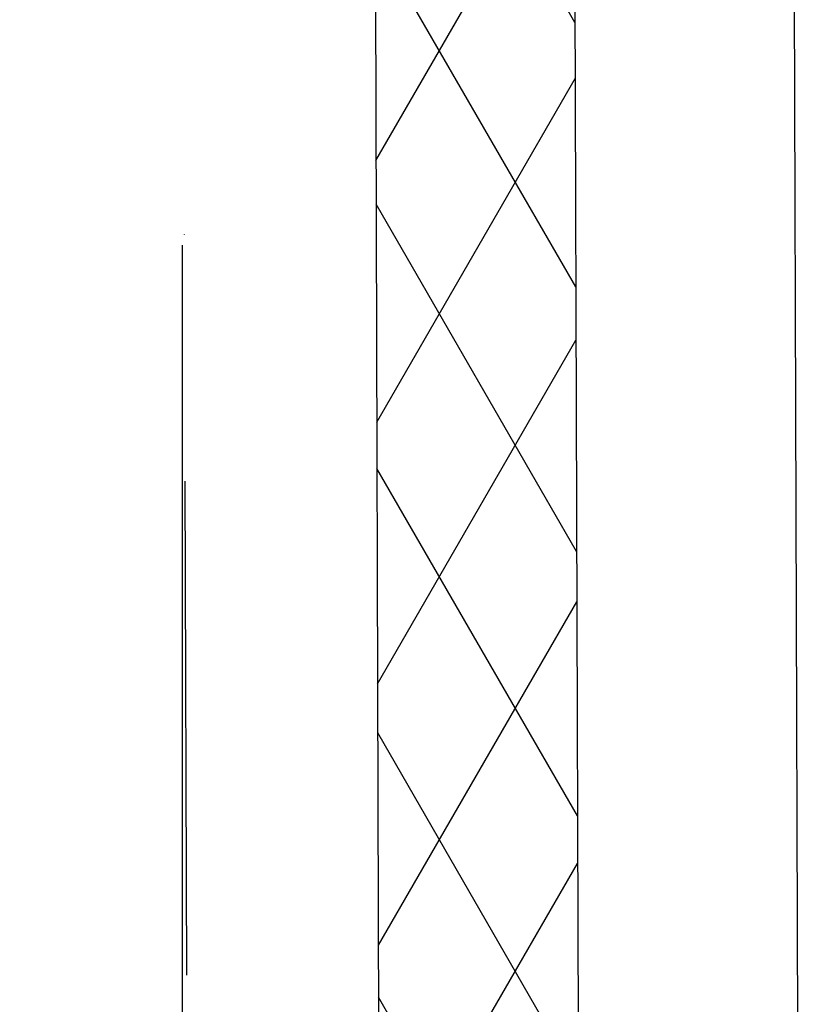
# Model space of a CAD drawing. Header units: millimetres. Extents: x -32221 to 212500, y 31663 to 93766.
# Tile 184 of 256: x 26709 to 27114, y 61070 to 61576. Entities that reach past the tile are written whole.
import ezdxf

# ---------------------------------------------------------------- set-up
doc = ezdxf.new("R2010")
doc.units = ezdxf.units.MM
doc.linetypes.add('DASHDOTX2', pattern=[50.8, 25.4, -12.7, 0, -12.7])
doc.layers.add('osie', color=250, linetype='Continuous')
doc.layers.add('Sciany', color=250, linetype='Continuous')

msp = doc.modelspace()

# ---------------------------------------------------------------- hatches: boundary and pattern name
at = {"layer": 'Sciany', "transparency": 33554687}
h = msp.add_hatch(dxfattribs=at)
h.set_pattern_fill('DIAMONDS', color=256, scale=21.298246, style=0)
h.set_pattern_definition([(60, (11230.126, 27072.76), (-58.56231, 33.81097), []), (120, (11230.126, 27072.76), (-58.56231, -33.81097), [])])
h.paths.add_polyline_path([(25207.296, 62052.787), (16004.646, 62062.25), (16004.646, 61960.019), (25207.19, 61950.599)])
h.paths.add_polyline_path([(27001.174, 59450.093), (26993.104, 62050.95), (26399.997, 62051.56), (26399.89, 61949.228), (26890.873, 61948.719), (26898.583, 59463.521)])
h.paths.add_polyline_path([(25822.508, 47649.75), (25822.508, 50675.258), (25717.502, 50684.438), (25720.277, 47649.62)])
h.paths.add_polyline_path([(26684.877, 47841.043), (26694.389, 47841.033), (26890.873, 47840.829), (26898.583, 45355.632), (27001.174, 45342.204), (26993.104, 47943.061), (26703.598, 47943.33), (26684.888, 47943.347), (26684.922, 47884.562)])
h.paths.add_polyline_path([(15976.788, 33439.499), (25822.508, 33439.499), (25822.508, 36567.368), (25717.502, 36576.548), (25720.277, 33541.73), (15976.878, 33529.807)])

# ---------------------------------------------------------------- linework, layer by layer
at = {"layer": 'osie', "linetype": 'DASHDOTX2', "ltscale": 25}
msp.add_line((26792.525, 62730.045), (26792.525, 33019.002), dxfattribs=at)
at = {"layer": 'Sciany'}
for p, q in [((27105.61, 62169.578), (27114.093, 59435.313)), ((26993.104, 62050.95), (27001.14, 59449.834)), ((26890.873, 61948.719), (26898.52, 59463.027))]:
    msp.add_line(p, q, dxfattribs=at)
at = {"layer": 'Sciany', "linetype": 'DASHDOTX2', "ltscale": 10}
msp.add_line((26792.525, 61846.663), (26799.629, 59475.128), dxfattribs=at)

doc.saveas('drawing.dxf')
